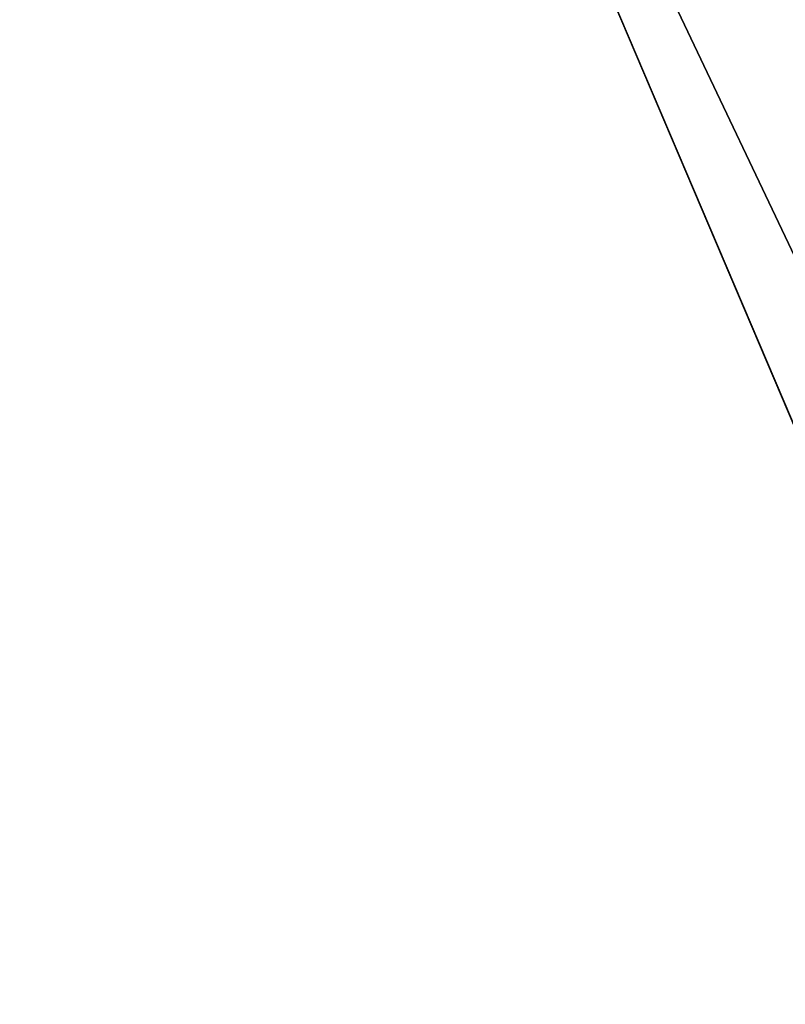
# Model space of a CAD drawing. Extents: x -950 to 950, y -950 to 950.
# Tile 158 of 256: x -847 to -840, y -384 to -374. Entities that reach past the tile are written whole.
import ezdxf

# ---------------------------------------------------------------- set-up
doc = ezdxf.new("R2010")
doc.units = 0
doc.layers.get('0').update_dxf_attribs({"color": 13, "linetype": 'CONTINUOUS'})

# ---------------------------------------------------------------- blocks, each defined once
blk = doc.blocks.new('OBJ_000001')
for p, q in [((-856.272, -339.165, 7), (-838.1092, -381.8452, 7)), ((-838.1092, -381.8452, 30.1627), (-856.272, -339.165, 30.1627))]:
    blk.add_line(p, q)
at = {"color": 8}
mesh = blk.add_polyface(dxfattribs=at)
corners = [(-856.272, -339.165, 7), (-838.1092, -381.8452, 30.1627), (-838.1092, -381.8452, 7), (-856.272, -339.165, 30.1627)]
mesh.append_faces([[corners[k] for k in face] for face in [(0, 1, 2), (1, 0, 3)]], dxfattribs={"vtx0": -1, "color": 8})
blk = doc.blocks.new('OBJ_000002')
for p, q in [((-813.2973, -432.1831, 38.9998), (-849.5444, -355.6796, 38.9998)), ((-849.5444, -355.6796, 3), (-813.2973, -432.1831, 3)), ((-849.5444, -355.6796), (-813.2973, -432.1831))]:
    blk.add_line(p, q)
at = {"color": 2}
mesh = blk.add_polyface(dxfattribs=at)
corners = [(-853.4826, -338.0603), (-835.3792, -380.6014), (-846.7771, -354.521, 15.7901)]
mesh.append_faces([[corners[k] for k in face] for face in [(0, 1, 2)]], dxfattribs={"color": 2})
mesh = blk.add_polyface(dxfattribs=at)
corners = [(-846.7771, -354.521, 15.7901), (-835.3792, -380.6014), (-810.648, -430.7754, 15.7901)]
mesh.append_faces([[corners[k] for k in face] for face in [(0, 1, 2)]], dxfattribs={"color": 2})
mesh = blk.add_polyface(dxfattribs=at)
corners = [(-846.7771, -354.521, 3), (-810.648, -430.7754), (-810.648, -430.7754, 3), (-846.7771, -354.521)]
mesh.append_faces([[corners[k] for k in face] for face in [(0, 1, 2), (1, 0, 3)]], dxfattribs={"vtx0": -1, "color": 2})
mesh = blk.add_polyface(dxfattribs=at)
corners = [(-846.7771, -354.521, 38.9998), (-810.648, -430.7754, 15.7901), (-810.648, -430.7754, 38.9998), (-846.7771, -354.521, 15.7901)]
mesh.append_faces([[corners[k] for k in face] for face in [(0, 1, 2), (1, 0, 3)]], dxfattribs={"vtx0": -1, "color": 2})
blk = doc.blocks.new('SKPC51C')
for name in ['OBJ_000001', 'OBJ_000002']:
    blk.add_blockref(name, (0, 0))

msp = doc.modelspace()

# ---------------------------------------------------------------- block references
msp.add_blockref('SKPC51C', (0, 0))

doc.saveas('drawing.dxf')
